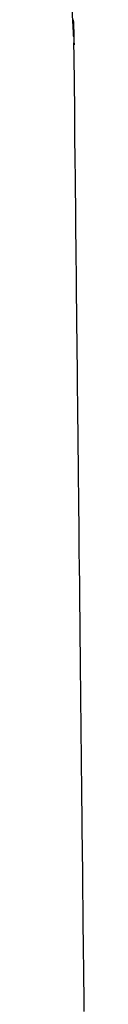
# Model space of a CAD drawing. Header units: millimetres. Extents: x 8 to 837, y 12 to 838.
# Tile 21 of 27: x 468.29 to 469.61, y 574.04 to 606.07. Entities that reach past the tile are written whole.
import ezdxf

# ---------------------------------------------------------------- set-up
doc = ezdxf.new("R2010")
doc.units = ezdxf.units.MM

msp = doc.modelspace()

# ---------------------------------------------------------------- linework, layer by layer
at = {"color": 7, "linetype": 'Continuous', "lineweight": 30, "flags": 128}
msp.add_lwpolyline([(469.607, 573.811), (469.601, 574.344), (469.596, 574.859), (469.591, 575.288), (469.587, 575.704), (469.582, 576.109), (469.578, 576.501), (469.574, 576.881), (469.57, 577.252), (469.566, 577.626), (469.559, 578.322), (469.552, 579.033), (469.544, 579.758), (469.539, 580.241), (469.534, 580.73), (469.529, 581.225), (469.523, 581.726), (469.518, 582.237), (469.512, 582.759), (469.507, 583.263), (469.502, 583.777), (469.496, 584.303), (469.491, 584.838), (469.485, 585.385), (469.479, 585.942), (469.473, 586.51), (469.467, 587.089), (469.461, 587.679), (469.454, 588.279), (469.449, 588.757), (469.444, 589.227), (469.44, 589.688), (469.435, 590.139), (469.43, 590.579), (469.424, 591.125), (469.419, 591.654), (469.413, 592.167), (469.408, 592.664), (469.403, 593.144), (469.398, 593.6), (469.394, 594.04), (469.389, 594.464), (469.385, 594.872), (469.382, 595.139), (469.379, 595.417), (469.376, 595.705), (469.373, 596.003), (469.37, 596.313), (469.366, 596.633), (469.362, 597.025), (469.358, 597.431), (469.354, 597.853), (469.349, 598.289), (469.345, 598.707), (469.34, 599.137), (469.336, 599.58), (469.331, 600.036), (469.326, 600.505), (469.321, 600.981), (469.316, 601.454), (469.307, 602.311), (469.298, 603.156), (469.289, 603.989), (469.28, 604.868), (469.275, 605.311)], dxfattribs=at)
at = {"color": 7, "linetype": 'Continuous', "lineweight": 30}
for points, knots in [([(469.266, 605.511), (469.264, 605.557), (469.259, 605.65), (469.252, 605.787), (469.245, 605.917), (469.238, 606.037), (469.232, 606.147), (469.227, 606.249), (469.221, 606.358), (469.215, 606.481), (469.207, 606.622), (469.199, 606.775), (469.19, 606.938), (469.182, 607.095), (469.174, 607.243), (469.167, 607.376), (469.16, 607.505), (469.154, 607.625), (469.148, 607.735), (469.142, 607.835), (469.137, 607.927), (469.133, 608.011), (469.129, 608.091), (469.125, 608.169), (469.12, 608.247), (469.115, 608.344), (469.109, 608.459), (469.102, 608.596), (469.094, 608.743), (469.086, 608.889), (469.078, 609.034), (469.071, 609.178), (469.063, 609.329), (469.047, 609.618), (469.025, 610.038), (469.002, 610.465), (468.986, 610.764), (468.977, 610.939), (468.968, 611.115), (468.958, 611.291), (468.949, 611.467), (468.94, 611.64), (468.931, 611.805), (468.923, 611.963), (468.915, 612.112), (468.907, 612.251), (468.901, 612.379), (468.894, 612.503), (468.887, 612.628), (468.88, 612.771), (468.871, 612.935), (468.861, 613.119), (468.851, 613.315), (468.84, 613.518), (468.819, 613.918), (468.796, 614.346), (468.772, 614.803), (468.756, 615.097), (468.74, 615.398), (468.724, 615.711), (468.71, 615.978), (468.698, 616.196), (468.689, 616.362), (468.68, 616.531), (468.671, 616.702), (468.662, 616.869), (468.654, 617.028), (468.646, 617.174), (468.639, 617.301), (468.634, 617.41), (468.629, 617.504), (468.624, 617.586), (468.621, 617.656), (468.618, 617.712), (468.615, 617.758), (468.613, 617.801), (468.61, 617.849), (468.608, 617.904), (468.604, 617.978), (468.599, 618.074), (468.592, 618.194), (468.585, 618.328), (468.577, 618.478), (468.568, 618.643), (468.56, 618.81), (468.551, 618.978), (468.542, 619.142), (468.533, 619.31), (468.524, 619.475), (468.516, 619.635), (468.506, 619.819), (468.495, 620.023), (468.484, 620.244), (468.473, 620.447), (468.463, 620.631), (468.454, 620.797), (468.446, 620.953), (468.438, 621.1), (468.431, 621.237), (468.424, 621.378), (468.415, 621.53), (468.406, 621.699), (468.397, 621.881), (468.386, 622.076), (468.375, 622.283), (468.365, 622.463), (468.357, 622.611), (468.35, 622.725), (468.344, 622.839), (468.338, 622.951), (468.333, 623.063), (468.327, 623.174), (468.321, 623.285), (468.316, 623.395), (468.311, 623.504), (468.305, 623.613), (468.3, 623.721), (468.296, 623.792), (468.294, 623.827)], [0, 0, 0, 0, 0.007591, 0.01516, 0.022203, 0.02872, 0.034709, 0.04017, 0.045371, 0.052427, 0.060093, 0.068372, 0.077262, 0.086765, 0.093928, 0.101347, 0.108394, 0.114898, 0.120858, 0.126275, 0.131148, 0.135879, 0.140036, 0.144186, 0.148435, 0.152785, 0.159911, 0.167289, 0.175115, 0.183722, 0.191036, 0.198836, 0.207122, 0.215669, 0.245832, 0.275567, 0.285054, 0.294565, 0.304097, 0.313653, 0.32323, 0.332761, 0.341787, 0.350224, 0.35843, 0.365989, 0.372901, 0.379315, 0.386079, 0.393325, 0.402657, 0.412685, 0.423408, 0.434544, 0.445629, 0.488633, 0.504246, 0.520012, 0.536385, 0.553373, 0.570975, 0.579845, 0.588863, 0.598029, 0.607343, 0.616686, 0.625358, 0.633248, 0.640356, 0.646059, 0.651133, 0.655578, 0.659393, 0.662579, 0.664671, 0.666934, 0.669566, 0.672566, 0.675934, 0.681628, 0.688138, 0.695464, 0.703606, 0.712565, 0.722341, 0.730857, 0.73991, 0.749174, 0.758172, 0.766901, 0.77536, 0.788107, 0.800187, 0.811598, 0.821221, 0.830311, 0.838867, 0.84689, 0.854379, 0.861487, 0.870136, 0.879555, 0.889747, 0.900709, 0.91244, 0.924938, 0.931446, 0.937832, 0.94405, 0.950143, 0.956156, 0.962139, 0.968138, 0.974203, 0.980379, 0.98671, 0.993238, 1, 1, 1, 1]), ([(469.25, 606.067), (469.256, 605.95), (469.27, 605.676), (469.274, 605.403), (469.276, 605.246)], [0, 0, 0, 0, 0.423801, 1, 1, 1, 1])]:
    msp.add_open_spline(points, degree=3, knots=knots, dxfattribs=at)

doc.saveas('drawing.dxf')
